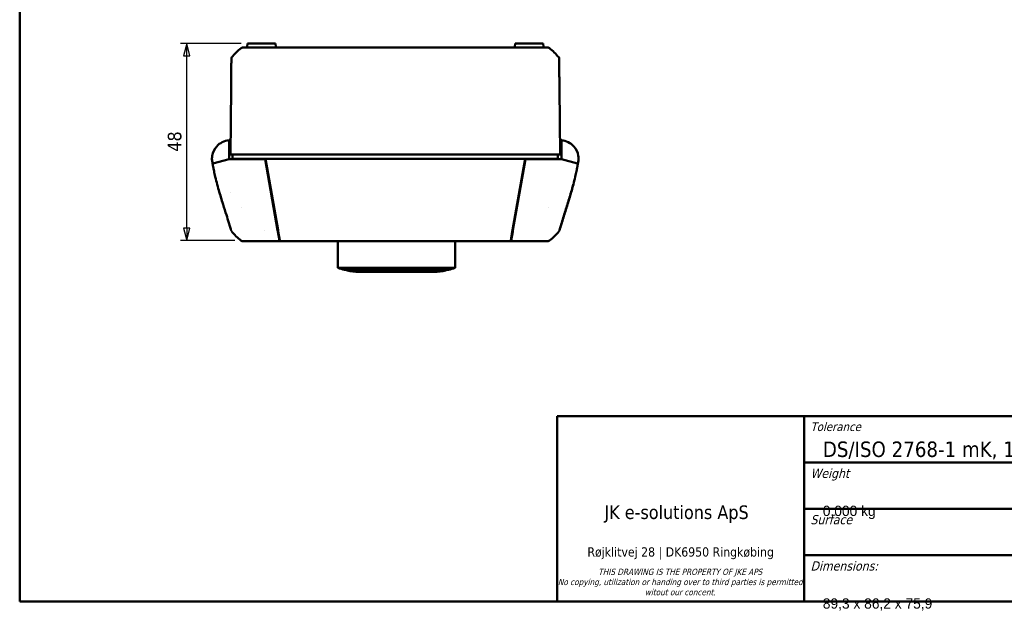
# Model space of a CAD drawing. Header units: millimetres. Extents: x 15 to 430, y 13 to 300.
# Tile 1 of 16: x 15 to 254, y 13 to 156. Entities that reach past the tile are written whole.
import ezdxf
from ezdxf.enums import TextEntityAlignment as Align

# ---------------------------------------------------------------- set-up
doc = ezdxf.new("R2018")
doc.units = ezdxf.units.MM
doc.header["$LTSCALE"] = 1.5
for name, color, linetype, lineweight in [('Border (ISO)', 7, 'Continuous', 50), ('Dimension (ISO)', 7, 'Continuous', 25), ('Title (ISO)', 7, 'Continuous', 50), ('Visible (ISO)', 7, 'Continuous', 50)]:
    doc.layers.add(name, color=color, linetype=linetype, lineweight=lineweight)
doc.styles.add('Note Text (ISO)', font='tahoma.ttf')
doc.styles.get("Standard").update_dxf_attribs({"font": 'tahoma.ttf'})
doc.dimstyles.new('Default (ISO)', dxfattribs={"dimscale": 1.5, "dimtxt": 2.2, "dimasz": 2, "dimexe": 1, "dimexo": 1, "dimgap": 0.762, "dimtad": 1, "dimdec": 1, "dimtxsty": 'Note Text (ISO)', "dimblk": 'Filled-1', "dimcen": 0.09, "dimdle": 10, "dimclrd": 256, "dimclre": 256, "dimclrt": 256, "dimadec": 0, "dimazin": 0, "dimtfac": 0.863636, "dimtdec": 0, "dimtmove": 0, "dimatfit": 3, "dimfxl": 0, "dimtolj": 1, "dimlwd": -1, "dimlwe": -1, "dimarcsym": 0})

# ---------------------------------------------------------------- blocks, each defined once
blk = doc.blocks.new('Borders Border')
at = {"layer": 'Border (ISO)'}
for p, q in [((10, 10), (10, 200)), ((287, 10), (10, 10))]:
    blk.add_line(p, q, dxfattribs=at)
blk = doc.blocks.new('Filled-1')
at = {"color": 0}
for p, q in [((0, 0), (-1, 0.25)), ((-1, 0.25), (-1, -0.25)), ((-1, 0), (0, 0)), ((-1, -0.25), (0, 0))]:
    blk.add_line(p, q, dxfattribs=at)
at = {"color": 0, "flags": 128}
blk.add_lwpolyline([(-1, -0.25), (0, 0), (-1, 0.25), (-1, -0.25)], dxfattribs=at)
at = {"color": 0}
blk.add_solid([(-1, -0.25), (0, 0), (-1, 0.25), (-1, -0.25)], dxfattribs=at)
blk = doc.blocks.new('*D8')
at = {"layer": 'Defpoints', "color": 0, "transparency": 16777216}
for p in [(55.55, 150.53), (70.28, 150.53), (68.73, 102.64)]:
    blk.add_point(p, dxfattribs=at)
at = {"layer": 'Dimension (ISO)', "transparency": 16777216}
for p, q in [((68.78, 150.53), (54.05, 150.53)), ((55.55, 105.64), (55.55, 147.53)), ((67.23, 102.64), (54.05, 102.64))]:
    blk.add_line(p, q, dxfattribs=at)
at = {"layer": 'Dimension (ISO)', "transparency": 16777216, "xscale": 3, "yscale": 3, "zscale": 3}
for p, rotation in [((55.55, 150.53), 90), ((55.55, 102.64), 270)]:
    blk.add_blockref('Filled-1', p, dxfattribs=dict(at, rotation=rotation))
at = {"layer": 'Dimension (ISO)', "transparency": 16777216, "insert": (50.95, 124.23), "char_height": 3.3, "attachment_point": 1, "rotation": 90, "style": 'Note Text (ISO)'}
blk.add_mtext('\\A1;48', dxfattribs=at)
blk = doc.blocks.new('Title Blocks JKE')
at = {"layer": 'Title (ISO)'}
for p, q in [((100.89, 162.13), (290.89, 162.13)), ((100.89, 132.13), (100.89, 162.13)), ((140.89, 162.13), (140.89, 132.13)), ((140.89, 154.63), (207.56, 154.63)), ((140.89, 147.13), (290.89, 147.13)), ((140.89, 139.63), (290.89, 139.63)), ((290.89, 132.13), (100.89, 132.13))]:
    blk.add_line(p, q, dxfattribs=at)
at = {"layer": 'Title (ISO)', "style": 'Note Text (ISO)'}
for s, insert, char_height, attachment_point in [('\\fTahoma|b0|i1;{\\H1.4000;Tolerance}', (141.89, 161.13), 1.4, 1), ('\\fTahoma|b0|i0;{\\H2.5000;DS/ISO 2768-1 mK, 13920-A}', (143.89, 155.13), 2.5, 7), ('\\fTahoma|b0|i1;{\\H1.5000;Weight}', (141.89, 153.63), 1.5, 1), ('\\fTahoma|b0|i0;JK e-solutions ApS', (108.54, 147.68), 2.2, 1), ('\\fTahoma|b0|i1;{\\H1.5000;Surface}', (141.89, 146.13), 1.5, 1), ('\\fTahoma|b0|i1;{\\H1.5000;Dimensions:}', (141.89, 138.63), 1.5, 1)]:
    blk.add_mtext(s, dxfattribs=dict(at, insert=insert, char_height=char_height, attachment_point=attachment_point))
at = {"layer": 'Title (ISO)', "attachment_point": 2, "style": 'Note Text (ISO)'}
for s, insert, char_height, width, line_spacing_factor in [('\\fTahoma|b0|i0;{\\H1.5000;Røjklitvej 28 | DK6950 Ringkøbing}\\fTahoma|b0|i0;{\\H2.0000;\\P}', (120.88, 140.9), 1.5, 39.9232, 4), ('\\fTahoma|b0|i1;{\\H1.0000;THIS DRAWING IS THE PROPERTY OF JKE APS\\P}\\fTahoma|b0|i1;{\\H1.0000;No copying, utilization or handing over to third parties is permitted witout our concent.}', (120.81, 137.43), 1, 39.5987, 0.987884)]:
    blk.add_mtext(s, dxfattribs=dict(at, insert=insert, char_height=char_height, width=width, line_spacing_factor=line_spacing_factor))
at = {"layer": 'Title (ISO)', "lineweight": 30, "flags": 104}
for tag, p in [('DESCRIPTION', (210.56, 158.38)), ('TITLE', (210.56, 154.63)), ('SUBJECT', (210.56, 150.88))]:
    blk.add_attdef(tag, text='', height=2.5, dxfattribs=at).set_placement(p, align=Align.MIDDLE_LEFT)
for tag, height, p in [('MASS\\P3;', 2.5, (143.89, 147.63)), ('CREATION_DATE', 2.5, (177.22, 147.63)), ('Surface', 2.5, (143.89, 140.13)), ('MATERIAL', 2.5, (243.61, 140.13)), ('DESIGNER', 2.5, (177.22, 140.13)), ('Dimension', 2.5, (143.89, 132.63)), ('PART_NUMBER', 2.2, (243.61, 132.63))]:
    blk.add_attdef(tag, text='', height=height, dxfattribs=at).set_placement(p, align=Align.BOTTOM_LEFT)
blk.add_attdef('Sheet_Size', text='', height=2.5, dxfattribs=at).set_placement((215.89, 140.13), align=Align.BOTTOM_CENTER)
blk.add_attdef('REVISION_NUMBER', text='', height=2.2, dxfattribs=at).set_placement((287.39, 134.9), align=Align.MIDDLE_CENTER)

msp = doc.modelspace()

# ---------------------------------------------------------------- linework, layer by layer
at = {"layer": 'Visible (ISO)'}
for p, q in [((70.21, 149.71), (70.28, 150.53)), ((73.69, 150.53), (70.28, 150.53)), ((73.69, 150.53), (76.69, 150.53)), ((77.42, 149.53), (76.36, 149.53)), ((77.1, 150.53), (76.69, 150.53)), ((77.18, 149.71), (77.1, 150.53)), ((134.96, 149.53), (77.42, 149.53)), ((136.03, 149.53), (134.96, 149.53)), ((135.28, 150.53), (135.21, 149.71)), ((135.69, 150.53), (135.28, 150.53)), ((135.69, 150.53), (138.69, 150.53)), ((142.1, 150.53), (138.69, 150.53)), ((142.18, 149.71), (142.1, 150.53)), ((66.33, 139.59), (66.19, 123.53)), ((146.19, 123.53), (146.05, 139.59)), ((65.83, 127.01), (65.83, 126.51)), ((65.83, 127.01), (65.83, 127.01)), ((65.83, 126.51), (65.83, 122.43)), ((146.55, 126.51), (146.55, 122.43)), ((61.72, 121.98), (61.73, 121.96)), ((65.83, 122.43), (61.91, 121.35)), ((66.17, 122.43), (65.83, 122.43)), ((66.24, 122.43), (66.17, 122.43)), ((66.3, 123.53), (66.19, 123.53)), ((66.24, 122.43), (68.55, 122.43)), ((66.3, 123.53), (68.55, 123.53)), ((66.69, 123.53), (66.7, 122.53)), ((66.7, 122.53), (66.81, 122.53)), ((68.73, 122.53), (66.81, 122.53)), ((68.86, 123.53), (68.55, 123.53)), ((68.55, 122.43), (68.87, 122.43)), ((68.73, 122.53), (69.05, 122.53)), ((68.79, 122.53), (68.79, 122.43)), ((68.86, 123.53), (75.01, 123.53)), ((74.58, 122.43), (68.87, 122.43)), ((69.05, 122.53), (74.66, 122.53)), ((77.62, 105.2), (74.58, 122.43)), ((74.66, 122.53), (77.72, 105.2)), ((74.66, 122.53), (137.72, 122.53)), ((79.37, 123.53), (75.01, 123.53)), ((79.37, 123.53), (133.01, 123.53)), ((137.37, 123.53), (133.01, 123.53)), ((134.66, 105.2), (137.72, 122.53)), ((137.8, 122.43), (134.76, 105.2)), ((137.37, 123.53), (143.52, 123.53)), ((137.72, 122.53), (143.33, 122.53)), ((143.52, 122.43), (137.8, 122.43)), ((143.33, 122.53), (143.65, 122.53)), ((143.83, 123.53), (143.52, 123.53)), ((143.52, 122.43), (143.83, 122.43)), ((143.59, 122.43), (143.59, 122.53)), ((145.57, 122.53), (143.65, 122.53)), ((143.83, 123.53), (146.08, 123.53)), ((143.83, 122.43), (146.11, 122.43)), ((145.57, 122.53), (145.68, 122.53)), ((145.68, 122.53), (145.69, 123.53)), ((146.19, 123.53), (146.08, 123.53)), ((146.23, 122.43), (146.11, 122.43)), ((146.55, 122.43), (146.23, 122.43)), ((150.47, 121.35), (146.55, 122.43)), ((150.66, 121.96), (150.66, 121.98)), ((61.91, 121.35), (61.88, 121.34)), ((74.83, 121.03), (74.93, 121.03)), ((137.45, 121.03), (137.55, 121.03)), ((150.51, 121.34), (150.47, 121.35)), ((66.24, 114.24), (66.24, 114.24)), ((68.9, 110.58), (68.9, 110.58)), ((143.49, 110.58), (143.49, 110.58)), ((77.62, 105.2), (77.67, 104.89)), ((77.77, 104.89), (77.72, 105.2)), ((134.66, 105.2), (134.61, 104.89)), ((134.71, 104.89), (134.76, 105.2)), ((74.39, 105.13), (74.39, 105.13)), ((77.73, 105.13), (77.63, 105.13)), ((77.75, 105.03), (77.67, 105.03)), ((77.67, 104.89), (78.07, 102.64)), ((78.17, 102.64), (77.77, 104.89)), ((78.09, 102.53), (78.09, 103.12)), ((134.61, 104.89), (134.21, 102.64)), ((134.3, 103.12), (134.29, 102.53)), ((134.31, 102.64), (134.71, 104.89)), ((134.71, 105.03), (134.63, 105.03)), ((134.65, 105.13), (134.75, 105.13)), ((76.3, 102.53), (78.09, 102.53)), ((78.07, 102.64), (78.09, 102.53)), ((78.19, 102.53), (78.17, 102.64)), ((78.19, 102.53), (134.19, 102.53)), ((92.23, 102.53), (92.23, 96.02)), ((120.73, 102.53), (120.73, 96.02)), ((134.21, 102.64), (134.19, 102.53)), ((134.29, 102.53), (134.31, 102.64)), ((134.29, 102.53), (136.08, 102.53)), ((120.73, 96.02), (92.23, 96.02)), ((93.84, 95.55), (119.13, 95.55)), ((94.59, 95.42), (94.13, 95.55)), ((98.41, 95.05), (97.28, 95.05)), ((115.68, 95.05), (98.41, 95.05)), ((118.38, 95.42), (118.83, 95.55))]:
    msp.add_line(p, q, dxfattribs=at)
for centre, radius, start, end in [((78.14, 137.7), 15, 128.6263, 140.8767), ((69.09, 149.03), 0.5, 89.973, 128.5227), ((70.01, 149.73), 0.2, 270, 355), ((77.37, 149.73), 0.2, 185, 270), ((135.01, 149.73), 0.2, 270, 355), ((142.37, 149.73), 0.2, 185, 270), ((134.24, 137.7), 15, 39.1263, 51.3777), ((145.49, 146.85), 0.5, 0.5163, 39.0463), ((66.19, 122.53), 4.5, 178.4359, 181.5978), ((146.19, 122.53), 4.5, 358.4127, 1.5801), ((78.09, 114.36), 15, 218.9013, 224.9752), ((78.09, 114.36), 15, 224.9752, 225.4305), ((143.34, 103.03), 0.5, 269.9749, 308.5014), ((106.48, 141.33), 47.5, 252.5424, 254.5559), ((106.48, 141.33), 47.5, 285.4441, 287.4576), ((97.28, 105.04), 10, 254.3608, 270.0001), ((115.68, 105.04), 10, 269.9999, 285.6392)]:
    msp.add_arc(centre, radius, start, end, dxfattribs=at)
for centre, major_axis, ratio, start_param, end_param in [((143.29, 149.03), (0, 0.5), 0.999956, 5.6115, 6.28275), ((66.89, 146.85), (-0.5, 0.004), 0.999948, 5.61045, 6.282571), ((66.19, 122.53), (0, 4.5), 0.99997, 6.276909, 6.364235), ((146.19, 122.53), (-1.76, 4.14), 0.999999, 5.800273, 5.8876), ((64.69, 122.57), (0.58, 2.95), 0.999968, 1.73764, 1.927187), ((64.7, 122.36), (0.31, 2.98), 0.999968, 1.786204, 1.884654), ((147.68, 122.36), (0.31, -2.98), 0.999968, 1.25685, 1.355375), ((147.69, 122.57), (0.59, -2.94), 0.999967, 1.210881, 1.400579), ((147.69, 122.57), (-0.58, 2.95), 0.999968, 4.525537, 4.545545), ((66.59, 105.15), (0.165, -0.334), 0.705678, 5.020827, 5.024079), ((78.09, 114.36), (15, 0), 0.99998, 3.934494, 4.038317), ((134.29, 114.36), (0.13, 15), 0.999981, 3.824466, 4.036572), ((145.79, 105.15), (-0.165, -0.334), 0.705678, 1.259107, 1.261781), ((69.04, 103.03), (0, -0.5), 0.999933, 5.61267, 6.282833)]:
    msp.add_ellipse(centre, major_axis=major_axis, ratio=ratio, start_param=start_param, end_param=end_param, dxfattribs=at)
for points, knots in [([(76.36, 149.53), (76.23, 149.53), (76.1, 149.53), (75.83, 149.53), (75.68, 149.53), (75.29, 149.53), (75.05, 149.53), (74.73, 149.53), (74.65, 149.53), (74.56, 149.53), (74.55, 149.53), (73.77, 149.53), (73.04, 149.53), (72.37, 149.53), (72.36, 149.53), (71.76, 149.53), (71.22, 149.53), (70.55, 149.53), (70.34, 149.53), (70.02, 149.53), (69.9, 149.53), (69.55, 149.53), (69.37, 149.53), (69.25, 149.53), (69.24, 149.53), (69.19, 149.53), (69.15, 149.53), (69.13, 149.53), (69.12, 149.53), (69.11, 149.53), (69.1, 149.53), (69.09, 149.53), (69.09, 149.53), (69.09, 149.53)], [0, 0, 0, 0, 0.038161, 0.038161, 0.082152, 0.082152, 0.156594, 0.156594, 0.180183, 0.180183, 0.183999, 0.183999, 0.420835, 0.420835, 0.424877, 0.424877, 0.636271, 0.636271, 0.74201, 0.74201, 0.817652, 0.817652, 0.985511, 0.985511, 0.997541, 0.997541, 1.064606, 1.064606, 1.070453, 1.070453, 1.110913, 1.110913, 1.139807, 1.139807, 1.139807, 1.139807]), ([(143.29, 149.53), (143.29, 149.53), (143.29, 149.53), (143.29, 149.53), (143.27, 149.53), (143.23, 149.53), (143.19, 149.53), (143.12, 149.53), (143.1, 149.53), (142.97, 149.53), (142.81, 149.53), (142.53, 149.53), (142.46, 149.53), (142.17, 149.53), (141.93, 149.53), (141.22, 149.53), (140.73, 149.53), (140.14, 149.53), (140.1, 149.53), (139.42, 149.53), (138.72, 149.53), (137.95, 149.53), (137.91, 149.53), (137.81, 149.53), (137.75, 149.53), (137.41, 149.53), (137.15, 149.53), (136.72, 149.53), (136.56, 149.53), (136.27, 149.53), (136.15, 149.53), (136.03, 149.53)], [0, 0, 0, 0, 0.022692, 0.022692, 0.072715, 0.072715, 0.152278, 0.152278, 0.17338, 0.17338, 0.320248, 0.320248, 0.368638, 0.368638, 0.498336, 0.498336, 0.69927, 0.69927, 0.713396, 0.713396, 0.943088, 0.943088, 0.952953, 0.952953, 0.974, 0.974, 1.054445, 1.054445, 1.102964, 1.102964, 1.139923, 1.139923, 1.139923, 1.139923]), ([(66.39, 146.85), (66.39, 146.85), (66.39, 146.85), (66.39, 146.85), (66.39, 146.85), (66.39, 146.82), (66.39, 146.79), (66.39, 146.65), (66.39, 146.5), (66.39, 146.22), (66.39, 146.15), (66.39, 146), (66.39, 145.93), (66.39, 145.74), (66.38, 145.61), (66.38, 145.12), (66.38, 144.7), (66.37, 144.23), (66.37, 144.23), (66.37, 143.81), (66.36, 143.35), (66.36, 142.76), (66.36, 142.65), (66.36, 142.37), (66.35, 142.2), (66.35, 141.9), (66.35, 141.78), (66.35, 141.65), (66.35, 141.64), (66.35, 141.26), (66.34, 140.88), (66.34, 140.43), (66.34, 140.37), (66.34, 140.15), (66.34, 140.01), (66.33, 139.77), (66.33, 139.68), (66.33, 139.59)], [0, 0, 0, 0, 0.002146, 0.002146, 0.047268, 0.047268, 0.125829, 0.125829, 0.289272, 0.289272, 0.343063, 0.343063, 0.385432, 0.385432, 0.45585, 0.45585, 0.637705, 0.637705, 0.638872, 0.638872, 0.800576, 0.800576, 0.836622, 0.836622, 0.892522, 0.892522, 0.93086, 0.93086, 0.934194, 0.934194, 1.049166, 1.049166, 1.069319, 1.069319, 1.113419, 1.113419, 1.140018, 1.140018, 1.140018, 1.140018]), ([(146.05, 139.59), (146.05, 139.68), (146.05, 139.77), (146.05, 139.98), (146.05, 140.09), (146.04, 140.62), (146.04, 141.02), (146.03, 141.47), (146.03, 141.53), (146.03, 141.7), (146.03, 141.81), (146.03, 142.12), (146.03, 142.32), (146.02, 142.62), (146.02, 142.73), (146.02, 143.31), (146.01, 143.75), (146.01, 144.17), (146.01, 144.19), (146.01, 144.67), (146, 145.09), (146, 145.51), (146, 145.58), (146, 145.82), (146, 145.99), (145.99, 146.19), (145.99, 146.24), (145.99, 146.49), (145.99, 146.64), (145.99, 146.79), (145.99, 146.82), (145.99, 146.85), (145.99, 146.86), (145.99, 146.86)], [0, 0, 0, 0, 0.026776, 0.026776, 0.062365, 0.062365, 0.185106, 0.185106, 0.202051, 0.202051, 0.237162, 0.237162, 0.300928, 0.300928, 0.337296, 0.337296, 0.493134, 0.493134, 0.499563, 0.499563, 0.680664, 0.680664, 0.71383, 0.71383, 0.81378, 0.81378, 0.849571, 0.849571, 1.008638, 1.008638, 1.085512, 1.085512, 1.134887, 1.134887, 1.134887, 1.134887]), ([(65.83, 127.01), (64.69, 126.92), (63.6, 126.38), (62.84, 125.53), (62.27, 124.89), (61.89, 124.09), (61.75, 123.25)], [-1.490257, -1.490257, -1.490257, -1.490257, -0.730187, -0.730187, -0.730187, -0.160041, -0.160041, -0.160041, -0.160041]), ([(150.63, 123.25), (150.5, 124.09), (150.11, 124.89), (149.54, 125.53), (148.78, 126.38), (147.69, 126.92), (146.55, 127.01)], [-6.123008, -6.123008, -6.123008, -6.123008, -5.552945, -5.552945, -5.552945, -4.792929, -4.792929, -4.792929, -4.792929]), ([(146.55, 126.51), (146.55, 126.55), (146.55, 126.58), (146.55, 126.65), (146.55, 126.68), (146.55, 126.77), (146.55, 126.82), (146.55, 126.91), (146.55, 126.95), (146.55, 126.98), (146.55, 127), (146.55, 127.01), (146.55, 127.01), (146.55, 127.01)], [0, 0, 0, 0, 0.01037036, 0.01037036, 0.02073843, 0.02073843, 0.03933006, 0.03933006, 0.05790533, 0.05790533, 0.06831925, 0.06831925, 0.07872769, 0.07872769, 0.07872769, 0.07872769]), ([(61.75, 123.25), (61.72, 123.08), (61.71, 122.94), (61.69, 122.69), (61.69, 122.67), (61.69, 122.65)], [0.0414611, 0.0414611, 0.0414611, 0.0414611, 0.1185502, 0.1185502, 0.2543919, 0.2543919, 0.2543919, 0.2543919]), ([(61.69, 122.4), (61.69, 122.4), (61.69, 122.4), (61.69, 122.39), (61.7, 122.21), (61.71, 122.1), (61.72, 122.02)], [0.5650295, 0.5650295, 0.5650295, 0.5650295, 0.5818437, 0.5818437, 0.5818437, 1.4545694, 1.4545694, 1.4545694, 1.4545694]), ([(150.69, 122.65), (150.69, 122.67), (150.69, 122.69), (150.67, 122.94), (150.66, 123.08), (150.63, 123.25)], [1.4106577, 1.4106577, 1.4106577, 1.4106577, 1.5465683, 1.5465683, 1.6235963, 1.6235963, 1.6235963, 1.6235963]), ([(150.66, 122.03), (150.67, 122.1), (150.68, 122.21), (150.69, 122.39), (150.69, 122.4), (150.69, 122.4), (150.69, 122.4)], [0.2104778, 0.2104778, 0.2104778, 0.2104778, 1.0832155, 1.0832155, 1.0832155, 1.100015, 1.100015, 1.100015, 1.100015]), ([(61.85, 121.35), (61.83, 121.44), (61.81, 121.52), (61.78, 121.65), (61.78, 121.69), (61.77, 121.73)], [-0.0392552, -0.0392552, -0.0392552, -0.0392552, -0.01240109, -0.01240109, 0, 0, 0, 0]), ([(61.91, 120.99), (61.89, 121.1), (61.87, 121.2), (61.84, 121.39), (61.83, 121.46), (61.81, 121.58), (61.81, 121.63), (61.79, 121.71), (61.79, 121.75), (61.78, 121.78), (61.78, 121.79), (61.78, 121.79)], [0, 0, 0, 0, 0.0319784, 0.0319784, 0.059833, 0.059833, 0.083654, 0.083654, 0.1122323, 0.1122323, 0.1293662, 0.1293662, 0.1293662, 0.1293662]), ([(61.91, 120.99), (61.89, 121.1), (61.87, 121.2), (61.86, 121.32), (61.85, 121.33), (61.85, 121.35)], [0, 0, 0, 0, 0.03182407, 0.03182407, 0.03687017, 0.03687017, 0.03687017, 0.03687017]), ([(66.31, 105.14), (66.31, 105.14), (66.31, 105.14), (66.31, 105.14), (66.31, 105.14), (66.31, 105.14), (66.31, 105.14), (66.31, 105.14), (66.31, 105.14), (66.31, 105.14), (66.31, 105.14), (66.31, 105.15), (66.31, 105.16), (66.29, 105.23), (66.26, 105.32), (66.19, 105.56), (66.14, 105.74), (65.99, 106.25), (65.89, 106.6), (65.59, 107.58), (65.39, 108.22), (64.92, 109.72), (64.65, 110.58), (64.02, 112.59), (63.67, 113.74), (62.99, 116.11), (62.67, 117.35), (62.3, 118.97), (62.21, 119.39), (62.09, 119.98), (62.06, 120.15), (62, 120.45), (61.98, 120.56), (61.94, 120.78), (61.93, 120.89), (61.91, 120.99)], [0, 0, 0, 0, 0.000012, 0.000012, 0.000061, 0.000061, 0.00016, 0.00016, 0.000472, 0.000472, 0.001306, 0.001306, 0.005753, 0.005753, 0.044711, 0.044711, 0.119129, 0.119129, 0.246253, 0.246253, 0.450572, 0.450572, 0.721464, 0.721464, 1.083318, 1.083318, 1.477205, 1.477205, 1.615944, 1.615944, 1.677814, 1.677814, 1.714839, 1.714839, 1.746655, 1.746655, 1.746655, 1.746655]), ([(150.47, 120.99), (150.46, 120.89), (150.44, 120.78), (150.4, 120.56), (150.38, 120.45), (150.32, 120.15), (150.29, 119.98), (150.17, 119.39), (150.08, 118.97), (149.72, 117.36), (149.4, 116.14), (148.73, 113.78), (148.38, 112.64), (147.69, 110.42), (147.34, 109.34), (146.84, 107.73), (146.67, 107.18), (146.43, 106.39), (146.36, 106.13), (146.21, 105.63), (146.14, 105.38), (146.08, 105.19)], [0, 0, 0, 0, 0.031961, 0.031961, 0.069012, 0.069012, 0.131297, 0.131297, 0.269685, 0.269685, 0.65887, 0.65887, 1.020014, 1.020014, 1.358126, 1.358126, 1.535292, 1.535292, 1.633519, 1.633519, 1.73648, 1.73648, 1.73648, 1.73648]), ([(150.6, 121.78), (150.6, 121.78), (150.6, 121.77), (150.59, 121.73), (150.59, 121.69), (150.57, 121.59), (150.56, 121.51), (150.54, 121.36), (150.52, 121.28), (150.5, 121.14), (150.49, 121.06), (150.47, 120.99)], [0.0066435, 0.0066435, 0.0066435, 0.0066435, 0.0290865, 0.0290865, 0.0573403, 0.0573403, 0.0887776, 0.0887776, 0.1140362, 0.1140362, 0.1356143, 0.1356143, 0.1356143, 0.1356143]), ([(150.62, 121.73), (150.61, 121.69), (150.6, 121.65), (150.57, 121.52), (150.55, 121.44), (150.53, 121.35)], [-0.10250482, -0.10250482, -0.10250482, -0.10250482, -0.09009827, -0.09009827, -0.06325995, -0.06325995, -0.06325995, -0.06325995]), ([(149.42, 116.24), (149.29, 115.78), (149.16, 115.31), (148.7, 113.7), (148.35, 112.55), (147.66, 110.33), (147.32, 109.26), (146.82, 107.66), (146.65, 107.11), (146.42, 106.33), (146.34, 106.07), (146.19, 105.57), (146.12, 105.31), (146.07, 105.14)], [0.518052, 0.518052, 0.518052, 0.518052, 0.667115, 0.667115, 1.029541, 1.029541, 1.365545, 1.365545, 1.542653, 1.542653, 1.641468, 1.641468, 1.74539, 1.74539, 1.74539, 1.74539]), ([(66.32, 105.14), (66.31, 105.17), (66.31, 105.18), (66.3, 105.19), (66.3, 105.2), (66.3, 105.2)], [0, 0, 0, 0, 0.01939142, 0.01939142, 0.02696903, 0.02696903, 0.02696903, 0.02696903]), ([(77.67, 105.03), (77.67, 105.03), (77.66, 105.03), (77.66, 105.03), (77.65, 105.03), (77.65, 105.03)], [-0.002953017, -0.002953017, -0.002953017, -0.002953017, -0.001479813, -0.001479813, 0, 0, 0, 0]), ([(134.73, 105.03), (134.73, 105.03), (134.73, 105.03), (134.72, 105.03), (134.72, 105.03), (134.71, 105.03)], [-0.002943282, -0.002943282, -0.002943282, -0.002943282, -0.001468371, -0.001468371, 0, 0, 0, 0]), ([(145.97, 104.94), (145.97, 104.94), (145.97, 104.94), (145.97, 104.94), (145.97, 104.94), (145.96, 104.93), (145.96, 104.93), (145.95, 104.91), (145.94, 104.91), (145.92, 104.89), (145.93, 104.89), (145.91, 104.87)], [0, 0, 0, 0, 0.114628, 0.114628, 0.458491, 0.458491, 1.490079, 1.490079, 4.584845, 4.584845, 5.374203, 5.374203, 5.374203, 5.374203]), ([(146.07, 105.14), (146.07, 105.14), (146.07, 105.14), (146.07, 105.14), (146.07, 105.14), (146.07, 105.14), (146.07, 105.13), (146.07, 105.12), (146.06, 105.11), (146.05, 105.08), (146.04, 105.05), (146.01, 104.99), (146, 104.98), (145.98, 104.96), (145.98, 104.95), (145.97, 104.94), (145.97, 104.94), (145.97, 104.94), (145.97, 104.94), (145.97, 104.94), (145.97, 104.94), (145.97, 104.94), (145.97, 104.94), (145.97, 104.94), (145.97, 104.94), (145.97, 104.94), (145.97, 104.94), (145.97, 104.94), (145.97, 104.94), (145.97, 104.94)], [0, 0, 0, 0, 0.0001364, 0.0001364, 0.0012278, 0.0012278, 0.0331659, 0.0331659, 0.1183346, 0.1183346, 0.3454634, 0.3454634, 0.4366272, 0.4366272, 0.470814, 0.470814, 0.4882769, 0.4882769, 0.4970087, 0.4970087, 0.5668585, 0.5668585, 0.7764066, 0.7764066, 0.851227, 0.851227, 0.9073424, 0.9073424, 0.9114582, 0.9114582, 0.9114582, 0.9114582]), ([(145.97, 104.94), (145.97, 104.94), (145.97, 104.94), (145.97, 104.94), (145.98, 104.95), (145.97, 104.94)], [0.02122325, 0.02122325, 0.02122325, 0.02122325, 0.04847435, 0.04847435, 0.09086487, 0.09086487, 0.09086487, 0.09086487]), ([(145.97, 104.94), (145.97, 104.94), (145.97, 104.94), (145.97, 104.94), (145.97, 104.94), (145.97, 104.94)], [0.05195882, 0.05195882, 0.05195882, 0.05195882, 0.07443133, 0.07443133, 0.09163623, 0.09163623, 0.09163623, 0.09163623]), ([(69.04, 102.53), (69.04, 102.53), (69.04, 102.53), (69.05, 102.53), (69.05, 102.53), (69.05, 102.53), (69.06, 102.53), (69.07, 102.53), (69.08, 102.53), (69.13, 102.53), (69.2, 102.53), (69.31, 102.53), (69.32, 102.53), (69.4, 102.53), (69.49, 102.53), (69.64, 102.53), (69.69, 102.53), (69.93, 102.53), (70.18, 102.53), (70.51, 102.53), (70.57, 102.53), (70.95, 102.53), (71.32, 102.53), (71.79, 102.53), (71.86, 102.53), (72.39, 102.53), (72.87, 102.53), (73.56, 102.53), (73.74, 102.53), (74.18, 102.53), (74.44, 102.53), (74.76, 102.53), (74.82, 102.53), (75.13, 102.53), (75.38, 102.53), (75.85, 102.53), (76.07, 102.53), (76.3, 102.53), (76.3, 102.53), (76.3, 102.53)], [0, 0, 0, 0, 0.030177, 0.030177, 0.034281, 0.034281, 0.064188, 0.064188, 0.085224, 0.085224, 0.195029, 0.195029, 0.205845, 0.205845, 0.288195, 0.288195, 0.321394, 0.321394, 0.462393, 0.462393, 0.490247, 0.490247, 0.644943, 0.644943, 0.672853, 0.672853, 0.840016, 0.840016, 0.898325, 0.898325, 0.9781, 0.9781, 0.996663, 0.996663, 1.07159, 1.07159, 1.138005, 1.138005, 1.139044, 1.139044, 1.139044, 1.139044]), ([(136.08, 102.53), (136.08, 102.53), (136.09, 102.53), (136.29, 102.53), (136.5, 102.53), (136.95, 102.53), (137.21, 102.53), (137.9, 102.53), (138.33, 102.53), (138.83, 102.53), (138.91, 102.53), (139.49, 102.53), (139.97, 102.53), (140.91, 102.53), (141.35, 102.53), (141.78, 102.53), (141.83, 102.53), (142.23, 102.53), (142.54, 102.53), (142.87, 102.53), (142.95, 102.53), (143.04, 102.53), (143.06, 102.53), (143.16, 102.53), (143.23, 102.53), (143.28, 102.53), (143.29, 102.53), (143.31, 102.53), (143.32, 102.53), (143.33, 102.53), (143.34, 102.53), (143.34, 102.53), (143.34, 102.53), (143.34, 102.53)], [0, 0, 0, 0, 0.001224, 0.001224, 0.062293, 0.062293, 0.139246, 0.139246, 0.273655, 0.273655, 0.299663, 0.299663, 0.464975, 0.464975, 0.648126, 0.648126, 0.669558, 0.669558, 0.850614, 0.850614, 0.924097, 0.924097, 0.941617, 0.941617, 1.036717, 1.036717, 1.05123, 1.05123, 1.096174, 1.096174, 1.11054, 1.11054, 1.140022, 1.140022, 1.140022, 1.140022])]:
    msp.add_open_spline(points, degree=3, knots=knots, dxfattribs=at)
for points in [[(61.78, 121.78), (61.76, 121.88), (61.75, 121.98), (61.73, 122.08)], [(61.78, 121.67), (61.76, 121.77), (61.74, 121.86), (61.73, 121.96)], [(150.65, 122.08), (150.63, 121.98), (150.62, 121.88), (150.6, 121.78)], [(150.66, 121.96), (150.64, 121.86), (150.63, 121.77), (150.61, 121.67)], [(61.85, 121.35), (61.83, 121.45), (61.8, 121.56), (61.78, 121.67)], [(61.92, 120.97), (61.92, 120.97), (61.92, 120.97), (61.92, 120.97)], [(150.46, 120.94), (150.45, 120.92), (150.45, 120.91), (150.45, 120.91)], [(146.08, 105.19), (146.03, 105.01), (146.07, 105.14), (146.07, 105.14)]]:
    msp.add_open_spline(points, degree=3, dxfattribs=at)

# ---------------------------------------------------------------- block references
at = {"xscale": 1.5, "yscale": 1.5, "zscale": 1.5}
msp.add_blockref('Borders Border', (0, 0), dxfattribs=at)
ref = msp.add_blockref('Title Blocks JKE', (-5.83, -183.2), dxfattribs=dict(xscale=1.5, yscale=1.5, zscale=1.5))
lines = msp.add_mtext('0,000 kg', dxfattribs={"layer": 'Title (ISO)', "insert": (210, 38.25), "char_height": 2.5, "attachment_point": 1})
ref.add_attrib('MASS\\P3;', '', (210, 38.25), dxfattribs={"flags": 104}).embed_mtext(lines)
lines = msp.add_mtext('89,3 x 86,2 x 75,9  ', dxfattribs={"layer": 'Title (ISO)', "insert": (210, 15.75), "char_height": 2.5, "attachment_point": 1})
ref.add_attrib('Dimension', '', (210, 15.75), dxfattribs={"flags": 104}).embed_mtext(lines)

# ---------------------------------------------------------------- dimensions: what is measured, and where the dimension line sits
at = {"layer": 'Dimension (ISO)'}
dim = msp.add_linear_dim(base=(55.55, 150.53), p1=(68.73, 102.64), p2=(70.28, 150.53), angle=90, dimstyle='Default (ISO)', override={"dimgap": 0.762, "dimdec": 0, "dimtol": 0, "dimlim": 0, "dimtp": 0, "dimtm": 0, "dimtdec": 0, "dimtofl": 0, "dimatfit": 1}, dxfattribs=at)
dim.commit()
dim.dimension.update_dxf_attribs({"geometry": '*D8', "text_midpoint": (55.55, 126.58), "dimtype": 160})

doc.saveas('drawing.dxf')
